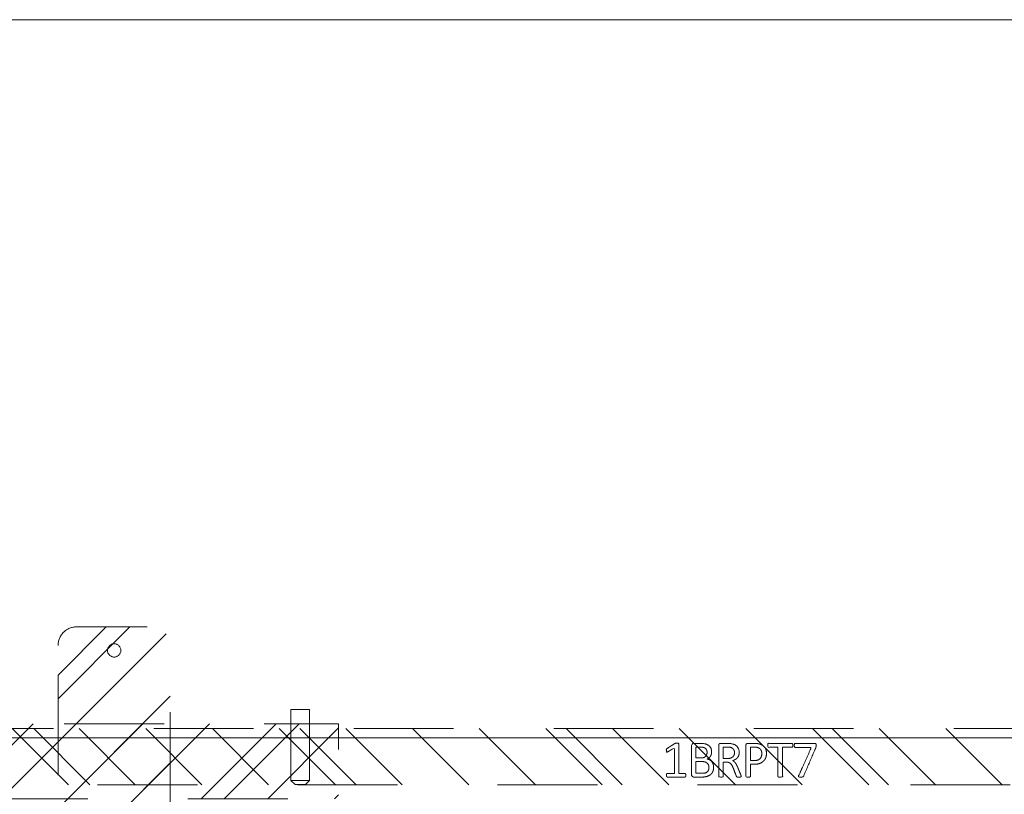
# Model space of a CAD drawing. Header units: inches. Extents: x -416 to -272, y -73 to 47.
# Tile 84 of 206: x -391 to -377, y 6 to 17. Entities that reach past the tile are written whole.
import ezdxf

# ---------------------------------------------------------------- set-up
doc = ezdxf.new("R2010")
doc.units = ezdxf.units.IN
doc.header["$LTSCALE"] = 32
doc.header["$MEASUREMENT"] = 0
doc.header["$PDMODE"] = 1
doc.header["$PDSIZE"] = -2
doc.linetypes.add('Dash Style-1', pattern=[0.083328, 0.041656, -0.041672])
for name, color, linetype, lineweight in [('DashLine', 7, 'Continuous', 13), ('DashLineFill', 7, 'Dash Style-1', 13), ('Drawing', 7, 'Continuous', 18), ('Metal-DeskStructure', 7, 'Continuous', 13), ('None', 7, 'Continuous', 18), ('SolidLine', 7, 'Continuous', 15)]:
    doc.layers.add(name, color=color, linetype=linetype, lineweight=lineweight)
pattern_1 = [(45, (0, 0), (-1.61302, 1.93572), []), (45, (-1.0608, 1.0608), (-0.472346, 0.416761), [])]

# ---------------------------------------------------------------- blocks, each defined once
blk = doc.blocks.new('Group-96')
at = {"layer": 'DashLine', "flags": 128}
blk.add_lwpolyline([(1.114, -2.559), (70.894, -2.559), (70.894, -30), (1.114, -30)], close=True, dxfattribs=at)
at = {"layer": 'SolidLine', "flags": 128}
blk.add_lwpolyline([(1.114, -2.559), (70.894, -2.559), (70.894, -30), (1.114, -30)], close=True, dxfattribs=at)
blk = doc.blocks.new('Group-69')
at = {"layer": 'DashLine'}
for p, q in [((20.086, 0.689), (19.836, 0.689)), ((19.836, 0.689), (19.836, -0.255)), ((20.086, -0.255), (20.086, 0.689)), ((19.836, -0.255), (19.892, -0.311)), ((19.84, -0.255), (19.836, -0.255)), ((19.852, -0.255), (19.84, -0.255)), ((19.872, -0.255), (19.852, -0.255)), ((19.898, -0.255), (19.872, -0.255)), ((19.928, -0.255), (19.898, -0.255)), ((19.961, -0.255), (19.928, -0.255)), ((19.993, -0.255), (19.961, -0.255)), ((20.023, -0.255), (19.993, -0.255)), ((20.049, -0.255), (20.023, -0.255)), ((20.029, -0.311), (20.086, -0.255)), ((20.069, -0.255), (20.049, -0.255)), ((20.081, -0.255), (20.069, -0.255)), ((20.086, -0.255), (20.081, -0.255)), ((19.901, -0.311), (19.892, -0.311)), ((19.912, -0.311), (19.901, -0.311)), ((19.926, -0.311), (19.912, -0.311)), ((19.943, -0.311), (19.926, -0.311)), ((19.978, -0.311), (19.943, -0.311)), ((19.995, -0.311), (19.978, -0.311)), ((20.009, -0.311), (19.995, -0.311)), ((20.02, -0.311), (20.009, -0.311)), ((20.027, -0.311), (20.02, -0.311)), ((20.029, -0.311), (20.027, -0.311))]:
    blk.add_line(p, q, dxfattribs=at)
blk = doc.blocks.new('Group-70')
at = {"layer": 'Metal-DeskStructure', "color": 7}
for points, knots in [([(9.57, -0.189), (9.57, -0.197), (9.568, -0.211), (9.559, -0.213), (9.44, -0.213), (9.321, -0.213), (9.318, -0.212), (9.314, -0.206), (9.312, -0.197), (9.312, -0.184), (9.314, -0.175), (9.316, -0.169), (9.321, -0.165), (9.37, -0.165), (9.417, -0.165), (9.417, 0.004), (9.417, 0.174), (9.374, 0.148), (9.331, 0.122), (9.325, 0.121), (9.316, 0.119), (9.312, 0.122), (9.31, 0.133), (9.31, 0.146), (9.31, 0.156), (9.312, 0.161), (9.316, 0.165), (9.319, 0.167), (9.371, 0.2), (9.423, 0.233), (9.425, 0.235), (9.428, 0.235), (9.434, 0.237), (9.451, 0.237), (9.469, 0.237), (9.474, 0.233), (9.476, 0.229), (9.476, 0.031), (9.476, -0.165), (9.517, -0.165), (9.561, -0.165), (9.565, -0.169), (9.569, -0.175), (9.57, -0.184), (9.57, -0.189)], [0, 0, 0, 0.00261, 0.007831, 0.010441, 0.176195, 0.178805, 0.181415, 0.184026, 0.186636, 0.188594, 0.190551, 0.192509, 0.194467, 0.244389, 0.244389, 0.424498, 0.424498, 0.47805, 0.47805, 0.484241, 0.490432, 0.496622, 0.502813, 0.507071, 0.510941, 0.514811, 0.518682, 0.518682, 0.576295, 0.576295, 0.578743, 0.58119, 0.583638, 0.590247, 0.593184, 0.596122, 0.599059, 0.911881, 0.911881, 0.976501, 0.982376, 0.988251, 0.994125, 1, 1, 1]), ([(9.942, -0.084), (9.942, -0.106), (9.93, -0.141), (9.912, -0.171), (9.884, -0.191), (9.835, -0.213), (9.727, -0.213), (9.661, -0.213), (9.646, -0.202), (9.646, 0.011), (9.646, 0.224), (9.661, 0.235), (9.719, 0.235), (9.811, 0.235), (9.862, 0.218), (9.895, 0.191), (9.914, 0.148), (9.914, 0.106), (9.906, 0.076), (9.892, 0.052), (9.868, 0.032), (9.855, 0.026), (9.873, 0.023), (9.905, 0.004), (9.929, -0.023), (9.942, -0.062), (9.942, -0.084)], [0, 0, 0, 0.031455, 0.06291, 0.094366, 0.125821, 0.188731, 0.266159, 0.275837, 0.285516, 0.435531, 0.44521, 0.454888, 0.521427, 0.574659, 0.627891, 0.681123, 0.734355, 0.762747, 0.791139, 0.819531, 0.847924, 0.847924, 0.885943, 0.923962, 0.961981, 1, 1, 1]), ([(9.853, 0.115), (9.853, 0.132), (9.844, 0.157), (9.823, 0.176), (9.792, 0.185), (9.737, 0.185), (9.705, 0.185), (9.705, 0.113), (9.705, 0.041), (9.739, 0.041), (9.796, 0.041), (9.825, 0.052), (9.844, 0.073), (9.853, 0.1), (9.853, 0.115)], [0, 0, 0, 0.074499, 0.148998, 0.223496, 0.297995, 0.395417, 0.395417, 0.61891, 0.61891, 0.724928, 0.793696, 0.862464, 0.931232, 1, 1, 1]), ([(10.308, -0.204), (10.308, -0.208), (10.306, -0.212), (10.299, -0.213), (10.286, -0.215), (10.267, -0.215), (10.256, -0.213), (10.249, -0.212), (10.245, -0.206), (10.243, -0.201), (10.223, -0.148), (10.203, -0.095), (10.195, -0.077), (10.181, -0.047), (10.158, -0.025), (10.129, -0.014), (10.089, -0.014), (10.07, -0.014), (10.07, -0.109), (10.07, -0.208), (10.066, -0.212), (10.059, -0.213), (10.048, -0.215), (10.031, -0.215), (10.02, -0.213), (10.013, -0.212), (10.009, -0.208), (10.009, 0.003), (10.009, 0.224), (10.024, 0.235), (10.079, 0.235), (10.144, 0.235), (10.166, 0.233), (10.175, 0.231), (10.201, 0.228), (10.241, 0.207), (10.267, 0.178), (10.282, 0.139), (10.282, 0.095), (10.269, 0.058), (10.247, 0.03), (10.214, 0.012), (10.195, 0.004), (10.206, -0.001), (10.225, -0.016), (10.24, -0.036), (10.253, -0.064), (10.26, -0.081), (10.28, -0.129), (10.3, -0.178), (10.306, -0.191), (10.308, -0.202), (10.308, -0.204)], [0, 0, 0, 0.004018, 0.008035, 0.012053, 0.01607, 0.020088, 0.024105, 0.028123, 0.03214, 0.03214, 0.070951, 0.070951, 0.084634, 0.098317, 0.112001, 0.125684, 0.138745, 0.138745, 0.202807, 0.205295, 0.207782, 0.21027, 0.212758, 0.214748, 0.216739, 0.218729, 0.220719, 0.332671, 0.339637, 0.346603, 0.391882, 0.407555, 0.423229, 0.423229, 0.466696, 0.510164, 0.553631, 0.597099, 0.640566, 0.684033, 0.727501, 0.770968, 0.770968, 0.798042, 0.825115, 0.852188, 0.879262, 0.879262, 0.958132, 0.958132, 0.979066, 1, 1, 1]), ([(10.219, 0.109), (10.219, 0.137), (10.195, 0.172), (10.168, 0.181), (10.158, 0.183), (10.136, 0.185), (10.095, 0.185), (10.07, 0.185), (10.07, 0.109), (10.07, 0.034), (10.098, 0.034), (10.151, 0.034), (10.184, 0.045), (10.208, 0.067), (10.219, 0.095), (10.219, 0.109)], [0, 0, 0, 0.142515, 0.285031, 0.285031, 0.330993, 0.376955, 0.445899, 0.445899, 0.655281, 0.655281, 0.734439, 0.800829, 0.867219, 0.93361, 1, 1, 1]), ([(10.646, 0.104), (10.646, 0.069), (10.624, 0.015), (10.583, -0.022), (10.524, -0.044), (10.457, -0.044), (10.432, -0.044), (10.432, -0.124), (10.432, -0.208), (10.428, -0.212), (10.421, -0.213), (10.41, -0.215), (10.393, -0.215), (10.382, -0.213), (10.375, -0.212), (10.371, -0.208), (10.371, 0.002), (10.371, 0.222), (10.386, 0.235), (10.443, 0.235), (10.506, 0.235), (10.531, 0.231), (10.568, 0.224), (10.605, 0.202), (10.633, 0.17), (10.646, 0.128), (10.646, 0.104)], [0, 0, 0, 0.066268, 0.132535, 0.198803, 0.26507, 0.303966, 0.303966, 0.429297, 0.43506, 0.440822, 0.446584, 0.452347, 0.456957, 0.461567, 0.466177, 0.470786, 0.728938, 0.745073, 0.761208, 0.845107, 0.870922, 0.896738, 0.922553, 0.948369, 0.974184, 1, 1, 1]), ([(10.583, 0.098), (10.583, 0.126), (10.563, 0.163), (10.533, 0.18), (10.502, 0.185), (10.459, 0.185), (10.432, 0.185), (10.432, 0.096), (10.432, 0.006), (10.459, 0.006), (10.511, 0.006), (10.548, 0.019), (10.572, 0.045), (10.583, 0.078), (10.583, 0.098)], [0, 0, 0, 0.053098, 0.106195, 0.159293, 0.212391, 0.297937, 0.297937, 0.584068, 0.584068, 0.669615, 0.752211, 0.834807, 0.917404, 1, 1, 1]), ([(10.996, 0.209), (10.996, 0.203), (10.996, 0.193), (10.992, 0.187), (10.987, 0.183), (10.922, 0.183), (10.859, 0.183), (10.859, -0.01), (10.859, -0.208), (10.856, -0.212), (10.848, -0.213), (10.837, -0.215), (10.82, -0.215), (10.809, -0.213), (10.802, -0.212), (10.798, -0.208), (10.798, -0.01), (10.798, 0.183), (10.736, 0.183), (10.671, 0.183), (10.665, 0.187), (10.664, 0.193), (10.662, 0.202), (10.662, 0.215), (10.664, 0.226), (10.665, 0.231), (10.671, 0.235), (10.829, 0.235), (10.987, 0.235), (10.992, 0.231), (10.996, 0.226), (10.996, 0.215), (10.996, 0.209)], [0, 0, 0, 0.003046, 0.005389, 0.007733, 0.010076, 0.089744, 0.089744, 0.335779, 0.340465, 0.345152, 0.349838, 0.354524, 0.360382, 0.36624, 0.372099, 0.377957, 0.6855, 0.6855, 0.785085, 0.788014, 0.790943, 0.793872, 0.796801, 0.798998, 0.801195, 0.803391, 0.805588, 0.991213, 0.99341, 0.995606, 0.997803, 1, 1, 1]), ([(11.299, -0.07), (11.299, -0.105), (11.275, -0.162), (11.23, -0.201), (11.169, -0.221), (11.11, -0.221), (11.073, -0.213), (11.044, -0.206), (11.025, -0.197), (11.02, -0.193), (11.018, -0.188), (11.016, -0.182), (11.016, -0.172), (11.016, -0.162), (11.018, -0.153), (11.02, -0.145), (11.024, -0.143), (11.029, -0.143), (11.044, -0.153), (11.068, -0.162), (11.105, -0.171), (11.153, -0.171), (11.191, -0.16), (11.219, -0.136), (11.236, -0.101), (11.236, -0.053), (11.223, -0.022), (11.195, 0.001), (11.151, 0.012), (11.101, 0.012), (11.07, 0.008), (11.048, 0.008), (11.038, 0.017), (11.038, 0.121), (11.038, 0.224), (11.049, 0.235), (11.159, 0.235), (11.262, 0.235), (11.265, 0.231), (11.269, 0.226), (11.271, 0.215), (11.271, 0.196), (11.263, 0.183), (11.174, 0.183), (11.09, 0.183), (11.09, 0.12), (11.09, 0.056), (11.103, 0.058), (11.129, 0.06), (11.184, 0.06), (11.241, 0.041), (11.278, 0.008), (11.299, -0.04), (11.299, -0.07)], [0, 0, 0, 0.016248, 0.032495, 0.048743, 0.064991, 0.07474, 0.084488, 0.094237, 0.103985, 0.113734, 0.123483, 0.133231, 0.143955, 0.155653, 0.167352, 0.17905, 0.190748, 0.214145, 0.237542, 0.260938, 0.284335, 0.304389, 0.324444, 0.344498, 0.364552, 0.381743, 0.398934, 0.416124, 0.433315, 0.445134, 0.456952, 0.465394, 0.473836, 0.532936, 0.541379, 0.549822, 0.625104, 0.627919, 0.630733, 0.633547, 0.636362, 0.642928, 0.649495, 0.749089, 0.749089, 0.824606, 0.824606, 0.840082, 0.855558, 0.891668, 0.927779, 0.963889, 1, 1, 1]), ([(9.879, -0.088), (9.879, -0.068), (9.866, -0.038), (9.842, -0.018), (9.805, -0.007), (9.741, -0.007), (9.705, -0.007), (9.705, -0.085), (9.705, -0.164), (9.749, -0.164), (9.833, -0.164), (9.866, -0.136), (9.879, -0.106), (9.879, -0.088)], [0, 0, 0, 0.079156, 0.158312, 0.237468, 0.316624, 0.419526, 0.419526, 0.643799, 0.643799, 0.767809, 0.883905, 0.941952, 1, 1, 1])]:
    blk.add_open_spline(points, degree=2, knots=knots, dxfattribs=at)
blk = doc.blocks.new('1BRPT5-RightBeam (2D)')
at = {"layer": 'DashLineFill', "linetype": 'Continuous', "lineweight": 13}
h = blk.add_hatch(dxfattribs=at)
h.set_pattern_fill('Steel', color=253, style=0, pattern_type=2)
h.set_pattern_definition(pattern_1)
edge = h.paths.add_edge_path()
edge.add_arc((16.982, 1.541), 0.25, 90, 180, ccw=False)
edge.add_line((16.982, 1.791), (17.978, 1.791))
edge.add_arc((17.978, 1.541), 0.25, 0, 90, ccw=False)
edge.add_line((18.228, 1.541), (18.228, -1.541))
edge.add_arc((17.978, -1.541), 0.25, 270, 360, ccw=False)
edge.add_line((17.978, -1.791), (16.982, -1.791))
edge.add_arc((16.982, -1.541), 0.25, 180, 270, ccw=False)
edge.add_line((16.732, -1.541), (16.732, 1.541))
h = blk.add_hatch(dxfattribs=at)
h.set_pattern_fill('Steel', color=253, style=0, pattern_type=2)
h.set_pattern_definition(pattern_1)
h.paths.add_polyline_path([(-1.85, 0.5), (20.472, 0.5), (20.472, -0.5), (-1.85, -0.5)])
at = {"layer": 'DashLineFill'}
for p, q in [((2.362, 0.5), (2.362, -0.5)), ((3.386, 0.5), (3.386, -0.5))]:
    blk.add_line(p, q, dxfattribs=at)
at = {"layer": 'DashLineFill', "flags": 128}
blk.add_lwpolyline([(16.732, 1.541, -0.414214), (16.982, 1.791), (17.978, 1.791, -0.414214), (18.228, 1.541), (18.228, -1.541, -0.414214), (17.978, -1.791), (16.982, -1.791, -0.414214), (16.732, -1.541)], format="xyb", close=True, dxfattribs=at)
blk.add_lwpolyline([(-1.85, 0.5), (20.472, 0.5), (20.472, -0.5), (-1.85, -0.5)], close=True, dxfattribs=at)
at = {"layer": 'SolidLine', "flags": 128}
for points in [[(17.569, 1.476), (17.568, 1.468), (17.567, 1.459), (17.565, 1.451), (17.562, 1.442), (17.558, 1.435), (17.554, 1.427), (17.549, 1.42), (17.543, 1.414), (17.537, 1.408), (17.53, 1.403), (17.522, 1.398), (17.514, 1.395), (17.506, 1.392), (17.498, 1.389), (17.489, 1.388), (17.48, 1.388), (17.472, 1.388), (17.463, 1.389), (17.455, 1.392), (17.446, 1.395), (17.439, 1.398), (17.431, 1.403), (17.424, 1.408), (17.418, 1.414), (17.412, 1.42), (17.407, 1.427), (17.402, 1.435), (17.398, 1.442), (17.396, 1.451), (17.393, 1.459), (17.392, 1.468), (17.392, 1.476), (17.392, 1.485), (17.393, 1.494), (17.396, 1.502), (17.398, 1.51), (17.402, 1.518), (17.407, 1.526), (17.412, 1.533), (17.418, 1.539), (17.424, 1.545), (17.431, 1.55), (17.439, 1.555), (17.446, 1.558), (17.455, 1.561), (17.463, 1.563), (17.472, 1.565), (17.48, 1.565), (17.489, 1.565), (17.498, 1.563), (17.506, 1.561), (17.514, 1.558), (17.522, 1.555), (17.53, 1.55), (17.537, 1.545), (17.543, 1.539), (17.549, 1.533), (17.554, 1.526), (17.558, 1.518), (17.562, 1.51), (17.565, 1.502), (17.567, 1.494), (17.568, 1.485)], [(-1.177, -0.373), (-1.213, -0.369), (-1.249, -0.361), (-1.284, -0.349), (-1.317, -0.334), (-1.349, -0.316), (-1.379, -0.295), (-1.407, -0.271), (-1.433, -0.245), (-1.455, -0.216), (-1.475, -0.185), (-1.491, -0.152), (-1.505, -0.118), (-1.514, -0.082), (-1.521, -0.046), (-1.524, -0.009), (-1.523, 0.027), (-1.518, 0.064), (-1.51, 0.099), (-1.499, 0.134), (-1.484, 0.168), (-1.466, 0.2), (-1.445, 0.23), (-1.421, 0.258), (-1.394, 0.283), (-1.365, 0.306), (-1.334, 0.325), (-1.301, 0.342), (-1.267, 0.355), (-1.232, 0.365), (-1.196, 0.371), (-1.159, 0.374), (-1.122, 0.373), (-1.086, 0.369), (-1.05, 0.361), (-1.015, 0.349), (-0.982, 0.334), (-0.95, 0.316), (-0.92, 0.295), (-0.892, 0.271), (-0.867, 0.245), (-0.844, 0.216), (-0.824, 0.185), (-0.808, 0.152), (-0.795, 0.118), (-0.785, 0.082), (-0.778, 0.046), (-0.776, 0.009), (-0.777, -0.027), (-0.781, -0.064), (-0.789, -0.099), (-0.801, -0.134), (-0.815, -0.168), (-0.833, -0.2), (-0.855, -0.23), (-0.878, -0.258), (-0.905, -0.283), (-0.934, -0.306), (-0.965, -0.325), (-0.998, -0.342), (-1.032, -0.355), (-1.067, -0.365), (-1.104, -0.371), (-1.14, -0.374)], [(1.122, -0.373), (1.086, -0.369), (1.05, -0.361), (1.015, -0.349), (0.982, -0.334), (0.95, -0.316), (0.92, -0.295), (0.892, -0.271), (0.867, -0.245), (0.844, -0.216), (0.824, -0.185), (0.808, -0.152), (0.795, -0.118), (0.785, -0.082), (0.778, -0.046), (0.776, -0.009), (0.777, 0.027), (0.781, 0.064), (0.789, 0.099), (0.801, 0.134), (0.815, 0.168), (0.833, 0.2), (0.855, 0.23), (0.878, 0.258), (0.905, 0.283), (0.934, 0.306), (0.965, 0.325), (0.998, 0.342), (1.032, 0.355), (1.067, 0.365), (1.104, 0.371), (1.14, 0.374), (1.177, 0.373), (1.213, 0.369), (1.249, 0.361), (1.284, 0.349), (1.317, 0.334), (1.349, 0.316), (1.379, 0.295), (1.407, 0.271), (1.433, 0.245), (1.455, 0.216), (1.475, 0.185), (1.491, 0.152), (1.505, 0.118), (1.514, 0.082), (1.521, 0.046), (1.524, 0.009), (1.523, -0.027), (1.518, -0.064), (1.51, -0.099), (1.499, -0.134), (1.484, -0.168), (1.466, -0.2), (1.445, -0.23), (1.421, -0.258), (1.394, -0.283), (1.365, -0.306), (1.334, -0.325), (1.301, -0.342), (1.267, -0.355), (1.232, -0.365), (1.196, -0.371), (1.159, -0.374)], [(-1.15, -0.131), (-1.162, -0.13), (-1.175, -0.128), (-1.188, -0.125), (-1.2, -0.121), (-1.211, -0.115), (-1.222, -0.109), (-1.233, -0.101), (-1.242, -0.093), (-1.251, -0.083), (-1.258, -0.073), (-1.265, -0.062), (-1.27, -0.05), (-1.275, -0.038), (-1.278, -0.026), (-1.28, -0.013), (-1.28, 0), (-1.28, 0.013), (-1.278, 0.026), (-1.275, 0.038), (-1.27, 0.05), (-1.265, 0.062), (-1.258, 0.073), (-1.251, 0.083), (-1.242, 0.093), (-1.233, 0.101), (-1.222, 0.109), (-1.211, 0.115), (-1.2, 0.121), (-1.188, 0.125), (-1.175, 0.128), (-1.162, 0.13), (-1.15, 0.131), (-1.137, 0.13), (-1.124, 0.128), (-1.112, 0.125), (-1.1, 0.121), (-1.088, 0.115), (-1.077, 0.109), (-1.067, 0.101), (-1.057, 0.093), (-1.048, 0.083), (-1.041, 0.073), (-1.034, 0.062), (-1.029, 0.05), (-1.024, 0.038), (-1.021, 0.026), (-1.019, 0.013), (-1.019, 0), (-1.019, -0.013), (-1.021, -0.026), (-1.024, -0.038), (-1.029, -0.05), (-1.034, -0.062), (-1.041, -0.073), (-1.048, -0.083), (-1.057, -0.093), (-1.067, -0.101), (-1.077, -0.109), (-1.088, -0.115), (-1.1, -0.121), (-1.112, -0.125), (-1.124, -0.128), (-1.137, -0.13)], [(1.28, 0), (1.28, -0.013), (1.278, -0.026), (1.275, -0.038), (1.27, -0.05), (1.265, -0.062), (1.258, -0.073), (1.251, -0.083), (1.242, -0.093), (1.233, -0.101), (1.222, -0.109), (1.211, -0.115), (1.2, -0.121), (1.188, -0.125), (1.175, -0.128), (1.162, -0.13), (1.15, -0.131), (1.137, -0.13), (1.124, -0.128), (1.112, -0.125), (1.1, -0.121), (1.088, -0.115), (1.077, -0.109), (1.067, -0.101), (1.057, -0.093), (1.048, -0.083), (1.041, -0.073), (1.034, -0.062), (1.029, -0.05), (1.024, -0.038), (1.021, -0.026), (1.019, -0.013), (1.019, 0), (1.019, 0.013), (1.021, 0.026), (1.024, 0.038), (1.029, 0.05), (1.034, 0.062), (1.041, 0.073), (1.048, 0.083), (1.057, 0.093), (1.067, 0.101), (1.077, 0.109), (1.088, 0.115), (1.1, 0.121), (1.112, 0.125), (1.124, 0.128), (1.137, 0.13), (1.15, 0.131), (1.162, 0.13), (1.175, 0.128), (1.188, 0.125), (1.2, 0.121), (1.211, 0.115), (1.222, 0.109), (1.233, 0.101), (1.242, 0.093), (1.251, 0.083), (1.258, 0.073), (1.265, 0.062), (1.27, 0.05), (1.275, 0.038), (1.278, 0.026), (1.28, 0.013)], [(17.569, -1.476), (17.568, -1.485), (17.567, -1.494), (17.565, -1.502), (17.562, -1.51), (17.558, -1.518), (17.554, -1.526), (17.549, -1.533), (17.543, -1.539), (17.537, -1.545), (17.53, -1.55), (17.522, -1.555), (17.514, -1.558), (17.506, -1.561), (17.498, -1.563), (17.489, -1.565), (17.48, -1.565), (17.472, -1.565), (17.463, -1.563), (17.455, -1.561), (17.446, -1.558), (17.439, -1.555), (17.431, -1.55), (17.424, -1.545), (17.418, -1.539), (17.412, -1.533), (17.407, -1.526), (17.402, -1.518), (17.398, -1.51), (17.396, -1.502), (17.393, -1.494), (17.392, -1.485), (17.392, -1.476), (17.392, -1.468), (17.393, -1.459), (17.396, -1.451), (17.398, -1.442), (17.402, -1.435), (17.407, -1.427), (17.412, -1.42), (17.418, -1.414), (17.424, -1.408), (17.431, -1.403), (17.439, -1.398), (17.446, -1.395), (17.455, -1.392), (17.463, -1.389), (17.472, -1.388), (17.48, -1.388), (17.489, -1.388), (17.498, -1.389), (17.506, -1.392), (17.514, -1.395), (17.522, -1.398), (17.53, -1.403), (17.537, -1.408), (17.543, -1.414), (17.549, -1.42), (17.554, -1.427), (17.558, -1.435), (17.562, -1.442), (17.565, -1.451), (17.567, -1.459), (17.568, -1.468)]]:
    blk.add_lwpolyline(points, close=True, dxfattribs=at)
at = {"layer": 'DashLine', "color": 7}
blk.add_blockref('Group-69', (0, 0), dxfattribs=at)
at = {"layer": 'Metal-DeskStructure', "color": 7}
blk.add_blockref('Group-70', (0, 0), dxfattribs=at)
blk = doc.blocks.new('Group-71')
at = {"layer": 'Metal-DeskStructure', "color": 7}
for points, knots in [([(-0.187, 1.906), (-0.194, 1.906), (-0.208, 1.909), (-0.211, 1.917), (-0.211, 2.036), (-0.211, 2.155), (-0.209, 2.159), (-0.204, 2.162), (-0.194, 2.164), (-0.181, 2.164), (-0.172, 2.162), (-0.167, 2.161), (-0.163, 2.155), (-0.163, 2.106), (-0.163, 2.059), (0.007, 2.059), (0.177, 2.059), (0.151, 2.102), (0.125, 2.146), (0.123, 2.151), (0.121, 2.161), (0.125, 2.164), (0.136, 2.166), (0.148, 2.166), (0.158, 2.166), (0.164, 2.164), (0.167, 2.161), (0.169, 2.157), (0.202, 2.105), (0.236, 2.054), (0.237, 2.052), (0.237, 2.048), (0.239, 2.042), (0.239, 2.025), (0.239, 2.007), (0.236, 2.002), (0.232, 2), (0.034, 2), (-0.163, 2), (-0.163, 1.959), (-0.163, 1.915), (-0.167, 1.911), (-0.172, 1.908), (-0.181, 1.906), (-0.187, 1.906)], [0, 0, 0, 0.00261, 0.007831, 0.010441, 0.176195, 0.178805, 0.181415, 0.184026, 0.186636, 0.188594, 0.190551, 0.192509, 0.194467, 0.244389, 0.244389, 0.424498, 0.424498, 0.47805, 0.47805, 0.484241, 0.490432, 0.496622, 0.502813, 0.507071, 0.510941, 0.514811, 0.518682, 0.518682, 0.576295, 0.576295, 0.578743, 0.58119, 0.583638, 0.590247, 0.593184, 0.596122, 0.599059, 0.911881, 0.911881, 0.976501, 0.982376, 0.988251, 0.994125, 1, 1, 1]), ([(-0.082, 1.535), (-0.104, 1.535), (-0.139, 1.546), (-0.169, 1.564), (-0.189, 1.592), (-0.211, 1.642), (-0.211, 1.749), (-0.211, 1.815), (-0.2, 1.83), (0.013, 1.83), (0.226, 1.83), (0.237, 1.815), (0.237, 1.757), (0.237, 1.666), (0.221, 1.614), (0.193, 1.581), (0.151, 1.562), (0.108, 1.562), (0.079, 1.57), (0.055, 1.585), (0.034, 1.609), (0.029, 1.622), (0.025, 1.603), (0.007, 1.572), (-0.021, 1.548), (-0.06, 1.535), (-0.082, 1.535)], [0, 0, 0, 0.031455, 0.06291, 0.094366, 0.125821, 0.188731, 0.266159, 0.275837, 0.285516, 0.435531, 0.44521, 0.454888, 0.521427, 0.574659, 0.627891, 0.681123, 0.734355, 0.762747, 0.791139, 0.819531, 0.847924, 0.847924, 0.885943, 0.923962, 0.961981, 1, 1, 1]), ([(-0.086, 1.598), (-0.065, 1.598), (-0.036, 1.61), (-0.015, 1.634), (-0.004, 1.671), (-0.004, 1.735), (-0.004, 1.771), (-0.083, 1.771), (-0.161, 1.771), (-0.161, 1.728), (-0.161, 1.644), (-0.133, 1.61), (-0.104, 1.598), (-0.086, 1.598)], [0, 0, 0, 0.079156, 0.158312, 0.237468, 0.316624, 0.419526, 0.419526, 0.643799, 0.643799, 0.767809, 0.883905, 0.941952, 1, 1, 1]), ([(0.117, 1.623), (0.134, 1.623), (0.16, 1.633), (0.178, 1.653), (0.188, 1.684), (0.188, 1.74), (0.188, 1.771), (0.116, 1.771), (0.044, 1.771), (0.044, 1.737), (0.044, 1.681), (0.055, 1.651), (0.075, 1.633), (0.103, 1.623), (0.117, 1.623)], [0, 0, 0, 0.074499, 0.148998, 0.223496, 0.297995, 0.395417, 0.395417, 0.61891, 0.61891, 0.724928, 0.793696, 0.862464, 0.931232, 1, 1, 1]), ([(-0.202, 1.168), (-0.205, 1.168), (-0.209, 1.17), (-0.211, 1.178), (-0.213, 1.191), (-0.213, 1.209), (-0.211, 1.22), (-0.209, 1.228), (-0.204, 1.231), (-0.198, 1.233), (-0.145, 1.253), (-0.093, 1.274), (-0.074, 1.281), (-0.045, 1.296), (-0.023, 1.318), (-0.012, 1.348), (-0.012, 1.387), (-0.012, 1.407), (-0.107, 1.407), (-0.205, 1.407), (-0.209, 1.41), (-0.211, 1.418), (-0.213, 1.429), (-0.213, 1.445), (-0.211, 1.456), (-0.209, 1.464), (-0.205, 1.467), (0.006, 1.467), (0.226, 1.467), (0.237, 1.453), (0.237, 1.397), (0.237, 1.333), (0.236, 1.311), (0.234, 1.301), (0.23, 1.276), (0.21, 1.235), (0.18, 1.209), (0.141, 1.194), (0.097, 1.194), (0.06, 1.207), (0.033, 1.229), (0.014, 1.263), (0.007, 1.281), (0.001, 1.27), (-0.014, 1.252), (-0.034, 1.237), (-0.062, 1.224), (-0.078, 1.216), (-0.127, 1.196), (-0.176, 1.176), (-0.189, 1.17), (-0.2, 1.168), (-0.202, 1.168)], [0, 0, 0, 0.004018, 0.008035, 0.012053, 0.01607, 0.020088, 0.024105, 0.028123, 0.03214, 0.03214, 0.070951, 0.070951, 0.084634, 0.098317, 0.112001, 0.125684, 0.138745, 0.138745, 0.202807, 0.205295, 0.207782, 0.21027, 0.212758, 0.214748, 0.216739, 0.218729, 0.220719, 0.332671, 0.339637, 0.346603, 0.391882, 0.407555, 0.423229, 0.423229, 0.466696, 0.510164, 0.553631, 0.597099, 0.640566, 0.684033, 0.727501, 0.770968, 0.770968, 0.798042, 0.825115, 0.852188, 0.879262, 0.879262, 0.958132, 0.958132, 0.979066, 1, 1, 1]), ([(0.112, 1.257), (0.14, 1.257), (0.175, 1.281), (0.184, 1.309), (0.186, 1.318), (0.188, 1.34), (0.188, 1.382), (0.188, 1.407), (0.112, 1.407), (0.036, 1.407), (0.036, 1.378), (0.036, 1.325), (0.047, 1.292), (0.07, 1.268), (0.097, 1.257), (0.112, 1.257)], [0, 0, 0, 0.142515, 0.285031, 0.285031, 0.330993, 0.376955, 0.445899, 0.445899, 0.655281, 0.655281, 0.734439, 0.800829, 0.867219, 0.93361, 1, 1, 1]), ([(0.106, 0.831), (0.071, 0.831), (0.018, 0.853), (-0.019, 0.893), (-0.041, 0.952), (-0.041, 1.02), (-0.041, 1.045), (-0.121, 1.045), (-0.205, 1.045), (-0.209, 1.048), (-0.211, 1.056), (-0.213, 1.067), (-0.213, 1.083), (-0.211, 1.094), (-0.209, 1.102), (-0.205, 1.105), (0.005, 1.105), (0.225, 1.105), (0.237, 1.091), (0.237, 1.034), (0.237, 0.971), (0.234, 0.945), (0.226, 0.908), (0.204, 0.871), (0.173, 0.843), (0.13, 0.831), (0.106, 0.831)], [0, 0, 0, 0.066268, 0.132535, 0.198803, 0.26507, 0.303966, 0.303966, 0.429297, 0.43506, 0.440822, 0.446584, 0.452347, 0.456957, 0.461567, 0.466177, 0.470786, 0.728938, 0.745073, 0.761208, 0.845107, 0.870922, 0.896738, 0.922553, 0.948369, 0.974184, 1, 1, 1]), ([(0.101, 0.893), (0.129, 0.893), (0.165, 0.914), (0.182, 0.943), (0.188, 0.974), (0.188, 1.018), (0.188, 1.045), (0.098, 1.045), (0.009, 1.045), (0.009, 1.018), (0.009, 0.965), (0.022, 0.928), (0.047, 0.904), (0.081, 0.893), (0.101, 0.893)], [0, 0, 0, 0.053098, 0.106195, 0.159293, 0.212391, 0.297937, 0.297937, 0.584068, 0.584068, 0.669615, 0.752211, 0.834807, 0.917404, 1, 1, 1]), ([(0.212, 0.481), (0.206, 0.481), (0.195, 0.481), (0.189, 0.484), (0.186, 0.49), (0.186, 0.554), (0.186, 0.617), (-0.008, 0.617), (-0.205, 0.617), (-0.209, 0.621), (-0.211, 0.628), (-0.213, 0.639), (-0.213, 0.656), (-0.211, 0.667), (-0.209, 0.674), (-0.205, 0.678), (-0.008, 0.678), (0.186, 0.678), (0.186, 0.741), (0.186, 0.805), (0.189, 0.811), (0.195, 0.813), (0.204, 0.815), (0.217, 0.815), (0.228, 0.813), (0.234, 0.811), (0.237, 0.805), (0.237, 0.648), (0.237, 0.49), (0.234, 0.484), (0.228, 0.481), (0.217, 0.481), (0.212, 0.481)], [0, 0, 0, 0.003046, 0.005389, 0.007733, 0.010076, 0.089744, 0.089744, 0.335779, 0.340465, 0.345152, 0.349838, 0.354524, 0.360382, 0.36624, 0.372099, 0.377957, 0.6855, 0.6855, 0.785085, 0.788014, 0.790943, 0.793872, 0.796801, 0.798998, 0.801195, 0.803391, 0.805588, 0.991213, 0.99341, 0.995606, 0.997803, 1, 1, 1]), ([(0.212, 0.169), (0.204, 0.169), (0.19, 0.171), (0.177, 0.174), (0.173, 0.176), (-0.014, 0.257), (-0.2, 0.338), (-0.207, 0.342), (-0.213, 0.353), (-0.213, 0.367), (-0.213, 0.386), (-0.211, 0.399), (-0.207, 0.405), (-0.2, 0.405), (-0.196, 0.403), (-0.006, 0.318), (0.184, 0.233), (0.184, 0.34), (0.184, 0.455), (0.199, 0.46), (0.217, 0.46), (0.226, 0.458), (0.234, 0.457), (0.237, 0.451), (0.237, 0.317), (0.237, 0.182), (0.236, 0.174), (0.228, 0.17), (0.219, 0.169), (0.212, 0.169)], [0, 0, 0, 0.003834, 0.011501, 0.015334, 0.015334, 0.204205, 0.204205, 0.211872, 0.215706, 0.220361, 0.226932, 0.233502, 0.240073, 0.246644, 0.246644, 0.578118, 0.578118, 0.748549, 0.760303, 0.772058, 0.777095, 0.782132, 0.78717, 0.792207, 0.969775, 0.977331, 0.984888, 0.992444, 1, 1, 1])]:
    blk.add_open_spline(points, degree=2, knots=knots, dxfattribs=at)
blk = doc.blocks.new('1BRPT7-CChannel-762 (2D)')
at = {"layer": 'DashLineFill', "linetype": 'Continuous', "lineweight": 13}
h = blk.add_hatch(dxfattribs=at)
h.set_pattern_fill('Steel', color=253, style=0, pattern_type=2)
h.set_pattern_definition(pattern_1)
h.paths.add_polyline_path([(-0.313, 0.417), (-0.313, 15), (0.437, 15), (0.437, -15), (-0.313, -15), (-0.313, -0.417)])
at = {"layer": 'DashLine'}
blk.add_line((0.311, 15), (0.311, -15), dxfattribs=at)
at = {"layer": 'DashLineFill', "flags": 128}
blk.add_lwpolyline([(-0.313, 0.417), (-0.313, 15), (0.437, 15), (0.437, -15), (-0.313, -15), (-0.313, -0.417)], dxfattribs=at)
at = {"layer": 'Metal-DeskStructure', "linetype": 'Continuous', "lineweight": 5}
blk.add_point((0, 0), dxfattribs=at)
at = {"layer": 'Metal-DeskStructure', "color": 7}
blk.add_blockref('Group-71', (0, 0), dxfattribs=at)
blk = doc.blocks.new('Group-98')
at = {"layer": 'None', "color": 7}
for name, p, rotation in [('1BRPT5-RightBeam (2D)', (62.992, -20.118), 180), ('1BRPT7-CChannel-762 (2D)', (35.984, -20.118), 270)]:
    blk.add_blockref(name, p, dxfattribs=dict(at, rotation=rotation))
blk = doc.blocks.new('Group-99')
at = {"layer": 'None'}
blk.add_blockref('Group-96', (0, 0), dxfattribs=at)
blk.add_blockref('Group-98', (0, 0), dxfattribs=at)
blk = doc.blocks.new('SL Credenza Desk (2D)-2')
at = {"layer": 'None'}
blk.add_blockref('Group-99', (0, 0), dxfattribs=at)
at = {"layer": 'Drawing', "color": 0, "flags": 1}
for tag in ['Catalog', 'Custom', 'FinishGroup', 'Discount', 'Item2', 'Item3', 'Item6', 'Item8', 'Item9', 'Item10', 'Item12', 'Item13', 'Item16', 'Item18', 'Item19', 'Item20', 'Item21', 'Item22', 'Item23', 'Item24', 'Item25', 'Option1', 'Option2', 'Option3', 'Option4', 'Option5', 'Option6', 'Option7', 'Option8', 'Option9', 'Option10', 'Option11', 'Option12', 'Tag', 'Item1', 'Item4', 'Item5', 'Item7', 'Item11', 'Item14', 'Item15', 'Item17']:
    blk.add_attdef(tag, (-56.289, 1.485), '', height=0.00709, dxfattribs=at)
blk = doc.blocks.new('Group-100')
at = {"layer": 'Drawing', "rotation": 180}
blk.add_blockref('SL Credenza Desk (2D)-2', (15.719, 1.485), dxfattribs=at)
at = {"layer": 'Drawing', "color": 0, "flags": 1}
for tag in ['Catalog', 'Custom', 'FinishGroup', 'Discount', 'Item2', 'Item3', 'Item6', 'Item8', 'Item9', 'Item10', 'Item12', 'Item13', 'Item16', 'Item18', 'Item19', 'Item20', 'Item21', 'Item22', 'Item23', 'Item24', 'Item25', 'Option1', 'Option2', 'Option3', 'Option4', 'Option5', 'Option6', 'Option7', 'Option8', 'Option9', 'Option10', 'Option11', 'Option12', 'Tag', 'Item1', 'Item4', 'Item5', 'Item7', 'Item11', 'Item14', 'Item15', 'Item17']:
    blk.add_attdef(tag, (-56.289, 1.485), '', height=0.00709, dxfattribs=at)

msp = doc.modelspace()

# ---------------------------------------------------------------- block references
at = {"layer": 'Drawing', "color": 7}
msp.add_blockref('Group-100', (-359.459, -14.977), dxfattribs=at)

doc.saveas('drawing.dxf')
